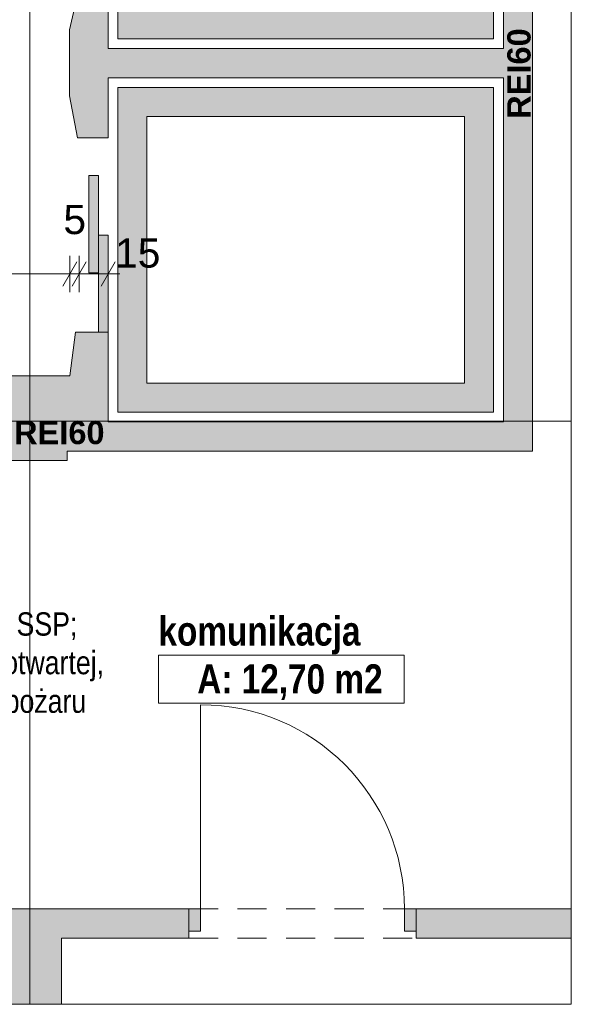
# Paper-space layout 'A-29 RZUT - PIĘTRO -1' of a CAD drawing. Header units: millimetres. Extents: x 0 to 950, y 0 to 750.
# Tile 13 of 24: x 478 to 535, y 101 to 203. Entities that reach past the tile are written whole.
import ezdxf
from ezdxf.xclip import XClip

# ---------------------------------------------------------------- set-up
doc = ezdxf.new("R2010")
doc.units = ezdxf.units.MM
doc.header["$MEASUREMENT"] = 0
doc.header["$XCLIPFRAME"] = 0
for name, pattern in [('ACAD_ISO03W100', [300, 120, -180]), ('DASHDOTX2', [1000, 500, -250, 0, -250]), ('Przer. długie kreski', [2.5, 1.5, -1]), ('PRZERYWANA_DU_A', [550, 350, -200])]:
    doc.linetypes.add(name, pattern=pattern)
for name, color, linetype, lineweight in [('0_Nr_pióra__1', 7, 'Continuous', 20), ('A_linie przekroju_Nr_pióra__1', 7, 'Continuous', 20), ('A_ppoż_Nr_pióra__1', 7, 'Continuous', 20), ('A_ppoż_Nr_pióra__2', 8, 'Continuous', 13), ('A_winda_Nr_pióra__1', 7, 'Continuous', 20), ('A_wymiary_Nr_pióra__1', 7, 'Continuous', 20), ('A_wymiary_Nr_pióra__2', 8, 'Continuous', 13), ('A_ściany_Nr_pióra__1', 7, 'Continuous', 20), ('Drzwi Archicad_Nr_pióra__1', 7, 'Continuous', 20)]:
    doc.layers.add(name, color=color, linetype=linetype, lineweight=lineweight)
for name, color, linetype, lineweight, true_color in [('A_opis_Nr_pióra__8', 7, 'Continuous', 13, 0x4c4c4c), ('A_osie_Nr_pióra__16', 7, 'Continuous', 5, 0x0f0f0f), ('A_ppoż proj_Nr_pióra__8', 7, 'Continuous', 13, 0x4c4c4c), ('A_ściany_Nr_pióra__10', 7, 'Continuous', 13, 0x4b4b4b)]:
    doc.layers.add(name, color=color, linetype=linetype, lineweight=lineweight, true_color=true_color)
for name, color, linetype in [('A_winda', 7, 'Continuous'), ('A_ściany', 7, 'Continuous'), ('Drzwi Archicad', 7, 'Continuous')]:
    doc.layers.add(name, color=color, linetype=linetype)
doc.styles.add('STYL_AUTOMATYCZNY_1', font='arial.ttf')
doc.styles.add('STYL_AUTOMATYCZNY_2', font='ARIALN.TTF')
doc.styles.add('STYL_AUTOMATYCZNY_3', font='arial.ttf')
doc.styles.add('STYL_AUTOMATYCZNY_5', font='arial.ttf')
doc.styles.add('STYL_AUTOMATYCZNY_6', font='ARIALN.TTF')

# ---------------------------------------------------------------- blocks, each defined once
blk = doc.blocks.new('Rysunek_1_1', base_point=(-3203.21, -656.72))
at = {"layer": 'A_winda', "linetype": 'Continuous', "lineweight": 0, "true_color": 0xfdfdfd}
h = blk.add_hatch(color=7, dxfattribs=at)
h.paths.add_polyline_path([(488.45, 234.13), (488.45, 200.78), (527.17, 200.78), (527.17, 234.13)])
h.paths.add_polyline_path([(524.17, 231.13), (524.17, 203.78), (491.45, 203.78), (491.45, 231.13)], flags=0)
h = blk.add_hatch(color=7, dxfattribs=at)
h.paths.add_polyline_path([(527.17, 195.78), (488.45, 195.78), (488.45, 162.36), (527.17, 162.36)])
h.paths.add_polyline_path([(524.17, 192.78), (524.17, 165.36), (491.45, 165.36), (491.45, 192.78)], flags=0)
for points in [[(485.45, 186.71), (485.45, 176.71), (486.45, 176.71), (486.45, 186.71)], [(486.45, 180.59), (486.45, 170.59), (487.45, 170.59), (487.45, 180.59)]]:
    blk.add_hatch(color=7, dxfattribs=at).paths.add_polyline_path(points)
at = {"layer": 'A_ściany', "linetype": 'Continuous', "lineweight": 0, "true_color": 0x000000}
for points in [[(531.17, 158.36), (531.17, 235.13), (528.17, 235.13), (528.17, 161.36)], [(483.48, 194.92), (484.29, 190.59), (487.45, 190.59), (487.45, 205.62), (484.37, 205.62), (483.48, 201.72)], [(487.45, 196.78), (528.17, 196.78), (528.17, 199.78), (487.45, 199.78)], [(483.5, 166.1), (476.99, 166.1), (476.99, 157.4), (483.23, 157.4), (483.23, 158.36), (487.45, 158.36), (487.45, 170.59), (484.09, 170.59)], [(487.45, 158.36), (531.17, 158.36), (528.17, 161.36), (487.45, 161.36)], [(462.78, 111.25), (462.78, 108.25), (495.78, 108.25), (495.78, 111.25)], [(519.18, 111.25), (519.18, 108.25), (535.17, 108.25), (535.17, 111.25)], [(476.38, 101.43), (482.66, 101.43), (482.66, 108.25), (476.38, 108.25)]]:
    blk.add_hatch(color=18, dxfattribs=at).paths.add_polyline_path(points)
at = {"layer": 'Drzwi Archicad', "linetype": 'Continuous', "lineweight": 0, "true_color": 0xfdfdfd}
for points in [[(495.78, 111.25), (495.78, 108.95), (496.98, 108.95), (496.98, 111.25)], [(519.18, 108.95), (519.18, 111.25), (517.98, 111.25), (517.98, 108.95)]]:
    blk.add_hatch(color=7, dxfattribs=at).paths.add_polyline_path(points)
at = {"layer": 'A_linie przekroju_Nr_pióra__1', "color": 7, "linetype": 'ACAD_ISO03W100', "lineweight": 20, "ltscale": 2}
blk.add_line((73.24, 177.09), (535.17, 177.09), dxfattribs=at)
at = {"layer": 'A_osie_Nr_pióra__16', "color": 250, "linetype": 'DASHDOTX2', "lineweight": 5, "ltscale": 2, "true_color": 0x0f0f0f}
for p, q in [((479.38, 400.34), (479.38, 101.43)), ((535.17, 161.43), (86.77, 161.43))]:
    blk.add_line(p, q, dxfattribs=at)
at = {"layer": 'A_ppoż_Nr_pióra__1', "color": 7, "linetype": 'Continuous', "lineweight": 20, "ltscale": 2}
for p, q in [((492.63, 137.34), (492.63, 132.4)), ((492.63, 137.34), (517.94, 137.34)), ((517.94, 137.34), (517.94, 132.4)), ((492.63, 132.4), (517.94, 132.4))]:
    blk.add_line(p, q, dxfattribs=at)
at = {"layer": 'A_ppoż_Nr_pióra__2', "color": 8, "linetype": 'PRZERYWANA_DU_A', "lineweight": 13, "ltscale": 2, "flags": 128}
for points in [[(535.17, 101.43), (535.17, 291.43)], [(365.17, 101.43), (535.17, 101.43)]]:
    blk.add_lwpolyline(points, dxfattribs=at)
at = {"layer": 'A_winda_Nr_pióra__1', "color": 7, "linetype": 'PRZERYWANA_DU_A', "lineweight": 20, "ltscale": 2, "flags": 128}
for points in [[(488.45, 234.13), (527.17, 234.13), (527.17, 200.78), (488.45, 200.78)], [(527.17, 195.78), (488.45, 195.78), (488.45, 162.36), (527.17, 162.36)], [(524.17, 192.78), (524.17, 165.36), (491.45, 165.36), (491.45, 192.78)]]:
    blk.add_lwpolyline(points, close=True, dxfattribs=at)
at = {"layer": 'A_winda_Nr_pióra__1', "color": 7, "linetype": 'Continuous', "lineweight": 20, "ltscale": 2, "flags": 128}
for points in [[(485.45, 186.71), (485.45, 176.71), (486.45, 176.71), (486.45, 186.71)], [(486.45, 180.59), (486.45, 170.59), (487.45, 170.59), (487.45, 180.59)]]:
    blk.add_lwpolyline(points, close=True, dxfattribs=at)
at = {"layer": 'A_wymiary_Nr_pióra__1', "color": 7, "linetype": 'Continuous', "lineweight": 20, "ltscale": 2}
for p, q in [((484.23, 177.84), (482.78, 175.34)), ((485.19, 177.84), (483.75, 175.34)), ((486.73, 175.34), (488.17, 177.84))]:
    blk.add_line(p, q, dxfattribs=at)
at = {"layer": 'A_wymiary_Nr_pióra__2', "color": 8, "linetype": 'Continuous', "lineweight": 13, "ltscale": 2}
for p, q in [((483.5, 174.71), (483.5, 178.46)), ((484.47, 174.71), (484.47, 178.46)), ((487.45, 174.71), (487.45, 178.46)), ((476.99, 176.59), (483.5, 176.59)), ((483.5, 176.59), (484.47, 176.59)), ((484.47, 176.59), (487.45, 176.59)), ((487.45, 176.59), (488.67, 176.59))]:
    blk.add_line(p, q, dxfattribs=at)
at = {"layer": 'A_ściany_Nr_pióra__1', "color": 7, "linetype": 'Continuous', "lineweight": 20, "ltscale": 2}
for p, q in [((487.45, 190.59), (484.29, 190.59)), ((484.09, 170.59), (487.45, 170.59)), ((495.78, 111.25), (494.84, 111.25)), ((495.78, 111.25), (495.78, 108.95)), ((519.18, 111.25), (520.12, 111.25)), ((519.18, 111.25), (519.18, 108.95)), ((495.78, 108.95), (495.78, 108.25)), ((519.18, 108.95), (519.18, 108.25)), ((495.78, 108.25), (495.04, 108.25)), ((519.18, 108.25), (519.92, 108.25))]:
    blk.add_line(p, q, dxfattribs=at)
at = {"layer": 'A_ściany_Nr_pióra__1', "color": 7, "linetype": 'Continuous', "lineweight": 20, "ltscale": 2, "flags": 128}
for points in [[(528.17, 235.13), (528.17, 199.78)], [(531.17, 158.36), (531.17, 235.13)], [(484.37, 205.62), (483.48, 201.72)], [(487.45, 199.78), (487.45, 205.62)], [(483.48, 201.72), (483.48, 194.92)], [(528.17, 199.78), (487.45, 199.78)], [(487.45, 196.78), (528.17, 196.78)], [(487.45, 190.59), (487.45, 196.78)], [(528.17, 196.78), (528.17, 161.36)], [(483.48, 194.92), (484.29, 190.59)], [(484.09, 170.59), (483.5, 166.1)], [(487.45, 161.36), (487.45, 170.59)], [(483.5, 166.1), (476.99, 166.1)], [(528.17, 161.36), (487.45, 161.36)], [(483.23, 157.4), (483.23, 158.36)], [(483.23, 158.36), (487.45, 158.36)], [(487.45, 158.36), (531.17, 158.36)], [(476.99, 157.4), (483.23, 157.4)], [(495.78, 111.25), (462.78, 111.25)], [(535.17, 111.25), (519.18, 111.25)], [(482.66, 108.25), (495.78, 108.25)], [(482.66, 101.43), (482.66, 108.25)], [(519.18, 108.25), (535.17, 108.25)]]:
    blk.add_lwpolyline(points, dxfattribs=at)
at = {"layer": 'A_ściany_Nr_pióra__10', "color": 251, "linetype": 'Przer. długie kreski', "lineweight": 13, "ltscale": 2, "true_color": 0x4b4b4b}
for p, q in [((495.78, 111.25), (519.18, 111.25)), ((495.78, 108.25), (519.18, 108.25))]:
    blk.add_line(p, q, dxfattribs=at)
at = {"layer": 'Drzwi Archicad_Nr_pióra__1', "color": 7, "linetype": 'Continuous', "lineweight": 20, "ltscale": 2}
for p, q in [((487.45, 190.59), (484.29, 190.59)), ((484.09, 170.59), (487.45, 170.59)), ((496.98, 111.25), (496.98, 132.25)), ((495.78, 111.25), (494.84, 111.25)), ((495.78, 111.25), (494.84, 111.25)), ((495.78, 111.25), (496.98, 111.25)), ((495.78, 108.95), (495.78, 111.25)), ((495.78, 111.25), (495.78, 108.95)), ((495.78, 111.25), (495.78, 108.95)), ((496.98, 111.25), (496.98, 108.95)), ((517.98, 108.95), (517.98, 111.25)), ((517.98, 111.25), (519.18, 111.25)), ((519.18, 111.25), (519.18, 108.95)), ((519.18, 111.25), (519.18, 108.95)), ((519.18, 111.25), (519.18, 108.95)), ((519.18, 111.25), (520.12, 111.25)), ((519.18, 111.25), (520.12, 111.25)), ((496.98, 108.95), (495.78, 108.95)), ((495.78, 108.95), (495.78, 108.25)), ((495.78, 108.95), (495.78, 108.25)), ((519.18, 108.95), (517.98, 108.95)), ((519.18, 108.95), (519.18, 108.25)), ((519.18, 108.95), (519.18, 108.25)), ((495.78, 108.25), (495.04, 108.25)), ((495.78, 108.25), (495.04, 108.25)), ((519.18, 108.25), (519.92, 108.25)), ((519.18, 108.25), (519.92, 108.25))]:
    blk.add_line(p, q, dxfattribs=at)
blk.add_arc((496.98, 111.25), 21, 0, 90, dxfattribs=at)
at = {"layer": '0_Nr_pióra__1', "color": 7, "linetype": 'Continuous', "lineweight": 20, "char_height": 3, "attachment_point": 1, "style": 'STYL_AUTOMATYCZNY_6'}
for s, insert in [('\\A1;{\\pql;\\fArial Narrow|b1|i0|c238|p0;\\W1.000000;komunikacja}', (492.63, 141.34)), ('\\A1;{\\pql;\\fArial Narrow|b1|i0|c238|p0;\\W1.000000;A: 12,70 m2}', (496.63, 136.41))]:
    blk.add_mtext(s, dxfattribs=dict(at, insert=insert))
at = {"layer": 'A_opis_Nr_pióra__8', "color": 251, "linetype": 'Continuous', "lineweight": 13, "true_color": 0x4c4c4c, "insert": (452.19, 136.23), "char_height": 2.4, "width": 36.2405, "attachment_point": 4, "line_spacing_factor": 0.99263, "style": 'STYL_AUTOMATYCZNY_2'}
blk.add_mtext('\\A1;{\\pql;\\fArial Narrow|b0|i0|c238|p0;\\W1.000000;drzwi podłączone do SSP; pozostają w pozycji otwartej, zwalniane w trakcie pożaru}', dxfattribs=at)
at = {"layer": 'A_ppoż proj_Nr_pióra__8', "color": 251, "linetype": 'Continuous', "lineweight": 13, "true_color": 0x4c4c4c, "insert": (529.79, 197.2), "char_height": 2.4, "attachment_point": 5, "rotation": 90, "style": 'STYL_AUTOMATYCZNY_3'}
blk.add_mtext('\\A1;{\\pqc;\\fArial|b1|i0|c238|p0;\\W1.000000;REI60}', dxfattribs=at)
at = {"layer": 'A_ppoż proj_Nr_pióra__8', "color": 251, "linetype": 'Continuous', "lineweight": 13, "true_color": 0x4c4c4c, "insert": (482.42, 160.25), "char_height": 2.4, "attachment_point": 5, "style": 'STYL_AUTOMATYCZNY_3'}
blk.add_mtext('\\A1;{\\pqc;\\fArial|b1|i0|c238|p0;\\W1.000000;REI60}', dxfattribs=at)
at = {"layer": 'A_wymiary_Nr_pióra__1', "color": 7, "linetype": 'Continuous', "lineweight": 20, "insert": (470.18, 175.97), "char_height": 3, "attachment_point": 7, "style": 'STYL_AUTOMATYCZNY_1'}
blk.add_mtext('\\A1;{\\pql;\\fArial|b0|i0|c238|p0;\\W1.000000;32\\fArial|b0|i0|c238|p0;\\W1.000000;\\A1{\\H.66x;\\S5^  ;}}', dxfattribs=at)
at = {"layer": 'A_wymiary_Nr_pióra__1', "color": 7, "linetype": 'Continuous', "lineweight": 20, "char_height": 3, "attachment_point": 7, "style": 'STYL_AUTOMATYCZNY_5'}
for s, insert, width in [('\\A1;{\\pql;\\fArial|b0|i0|c238|p0;\\W1.000000;5}', (482.84, 180.64), 2.2882), ('\\A1;{\\pql;\\fArial|b0|i0|c238|p0;\\W1.000000;15}', (488.17, 177.19), 4.5763)]:
    blk.add_mtext(s, dxfattribs=dict(at, insert=insert, width=width))

psp = doc.layouts.new('A-29 RZUT - PIĘTRO -1')

# ---------------------------------------------------------------- block references
at = {"color": 37, "linetype": 'Continuous', "lineweight": 5, "true_color": 0x656532}
ref = psp.add_blockref('Rysunek_1_1', (-3203.21, -656.72), dxfattribs=at)
XClip(ref).set_block_clipping_path([(34.2720516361, 101.426833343), (535.1719941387, 519.046833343)])

doc.saveas('drawing.dxf')
